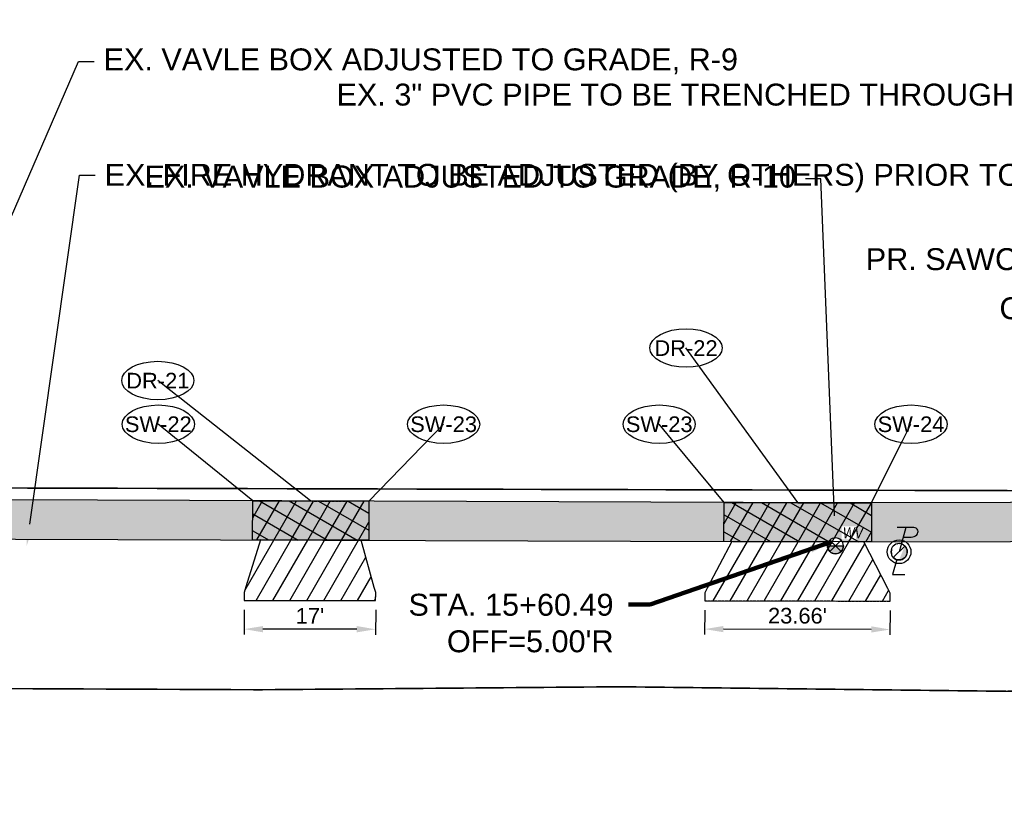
# Model space of a CAD drawing. Extents: x 193175 to 389459, y 288695 to 577709.
# Tile 25 of 30: x 195228 to 195354, y 288771 to 288872. Entities that reach past the tile are written whole.
import ezdxf
from ezdxf import colors
from ezdxf.entities.mleader import LeaderData, LeaderLine
from ezdxf.enums import TextEntityAlignment as Align
from ezdxf.math import Vec2, Vec3

# ---------------------------------------------------------------- set-up
doc = ezdxf.new("R2010")
doc.units = 0
doc.header["$MEASUREMENT"] = 0
doc.header["$PDSIZE"] = 5
doc.linetypes.add('c_p-bn-work-lim', pattern=[0.2, 0.1, -0.1])
doc.linetypes.add('c_p-pv-road-Saw', pattern=[0.4, 0.35, -0.05])
doc.layers.add('0_Working', color=4, linetype='Continuous', plot=False)
for name, color, linetype in [('AN-Text-Notes-Balloon', 7, 'Continuous'), ('C_P-BN-Work-Lim', 2, 'c_p-bn-work-lim'), ('C_P-PV-Drive-Conc', 254, 'Continuous'), ('C_P-PV-Drive-Conc-Hatch', 8, 'Continuous'), ('C_P-PV-Road-Saw', 255, 'c_p-pv-road-Saw'), ('C_P-PV-Walk-Conc', 254, 'Continuous'), ('C_P-PV-Walk-Hatch', 250, 'Continuous'), ('C_P-PV-Walk-Hatch-6IN', 250, 'Continuous'), ('C_P-PV-Walk-Joint', 253, 'Continuous'), ('C_P-PV-Walk-Text', 7, 'Continuous'), ('C_X-UT-Elec-Struc-WO', 7, 'Continuous'), ('C_X-UT-Wat-Struc', 154, 'Continuous'), ('C_X-UT-Wat-Struc-WO', 7, 'Continuous'), ('C_ZZ-C3D-Align-Text', 7, 'Continuous'), ('G_X-AN-Text-Dim', 251, 'Continuous')]:
    doc.layers.add(name, color=color, linetype=linetype)
doc.styles.add('CT_P-Dim', font='arial.ttf')
doc.styles.add('CT_P-Symb', font='arial.ttf')
doc.styles.add('CT_P-Text', font='arial.ttf')
doc.styles.add('CT_X-Symb-N', font='ARIALNI.TTF')
doc.styles.get("Standard").update_dxf_attribs({"font": 'simplex.shx'})
doc.dimstyles.new('CT_P-Dim-Eng_A', dxfattribs={"dimtxt": 0.1, "dimasz": 0.12, "dimexe": 0.035, "dimexo": 0.06, "dimgap": 0.035, "dimtad": 1, "dimdsep": 46, "dimtxsty": 'CT_P-Dim', "dimcen": 0, "dimclrd": 256, "dimclre": 256, "dimclrt": 256, "dimaunit": 1, "dimadec": 6, "dimazin": 0, "dimtfac": 0.75, "dimtix": 1, "dimtmove": 1, "dimatfit": 0, "dimfxl": 1, "dimtolj": 1, "dimtzin": 0, "dimlwd": -1, "dimlwe": -1, "dimarcsym": 0})
pattern_1 = [(60, (0, 0), (-1.623797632, 0.9375), []), (150, (0, 0), (-0.9375, -1.623797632), [])]

# ---------------------------------------------------------------- blocks, each defined once
blk = doc.blocks.new('*D350')
at = {"layer": 'Defpoints', "color": 0, "transparency": 16777216}
for p in [(195256.59, 288798.21), (195273.4, 288798.2), (195256.59, 288794.54)]:
    blk.add_point(p, dxfattribs=at)
at = {"layer": 'G_X-AN-Text-Dim', "transparency": 16777216}
for p, q in [((195256.59, 288797.01), (195256.59, 288793.84)), ((195273.4, 288797), (195273.39, 288793.82)), ((195270.99, 288794.53), (195258.99, 288794.53))]:
    blk.add_line(p, q, dxfattribs=at)
for points in [[(195258.99, 288794.93), (195258.99, 288794.13), (195256.59, 288794.54)], [(195270.99, 288794.93), (195270.99, 288794.13), (195273.39, 288794.52)]]:
    blk.add_solid(points, dxfattribs=at)
at = {"layer": 'G_X-AN-Text-Dim', "transparency": 16777216, "insert": (195265, 288796.23), "char_height": 2, "attachment_point": 5, "rotation": 359.9567, "style": 'CT_P-Dim'}
blk.add_mtext("\\A1;17'", dxfattribs=at)
blk = doc.blocks.new('*D351')
at = {"layer": 'Defpoints', "color": 0, "transparency": 16777216}
for p in [(195315.44, 288798.17), (195339.12, 288798.12), (195315.43, 288794.54)]:
    blk.add_point(p, dxfattribs=at)
at = {"layer": 'G_X-AN-Text-Dim', "transparency": 16777216}
for p, q in [((195315.44, 288796.97), (195315.43, 288793.84)), ((195339.12, 288796.92), (195339.11, 288793.79)), ((195336.72, 288794.5), (195317.83, 288794.54))]:
    blk.add_line(p, q, dxfattribs=at)
for points in [[(195317.83, 288794.94), (195317.83, 288794.14), (195315.43, 288794.54)], [(195336.72, 288794.9), (195336.71, 288794.1), (195339.12, 288794.49)]]:
    blk.add_solid(points, dxfattribs=at)
at = {"layer": 'G_X-AN-Text-Dim', "transparency": 16777216, "insert": (195327.29, 288796.24), "char_height": 2, "attachment_point": 5, "rotation": 359.8888, "style": 'CT_P-Dim'}
blk.add_mtext("\\A1;23.66'", dxfattribs=at)
blk = doc.blocks.new('C_P-AN-ML-Oval-L')
at = {"transparency": 16777216}
blk.add_wipeout([(0.1836, 0.0607), (0.1956, 0.0504), (0.2064, 0.0382), (0.2146, 0.0246), (0.219, 0.0124), (0.2206, -0.0009), (0.2188, -0.0153), (0.2135, -0.0288), (0.2054, -0.0414), (0.1955, -0.0524), (0.1837, -0.0626), (0.1708, -0.0716), (0.1395, -0.0876), (0.108, -0.0987), (0.075, -0.1065), (0.0382, -0.1116), (0.0006, -0.1133), (-0.0364, -0.1116), (-0.073, -0.1067), (-0.1051, -0.0992), (-0.1361, -0.0885), (-0.1509, -0.0819), (-0.1651, -0.0742), (-0.1784, -0.0656), (-0.1905, -0.0559), (-0.2025, -0.0435), (-0.212, -0.0292), (-0.2174, -0.0156), (-0.2194, -0.001), (-0.2174, 0.0135), (-0.2124, 0.0266), (-0.2055, 0.0377), (-0.1966, 0.0482), (-0.1842, 0.0593), (-0.1707, 0.0689), (-0.1553, 0.0777), (-0.1393, 0.0853), (-0.1059, 0.097), (-0.0697, 0.1053), (-0.0349, 0.1098), (0.0006, 0.1113), (0.0369, 0.1098), (0.0726, 0.105), (0.1075, 0.0969), (0.1399, 0.0855), (0.1704, 0.0698)], dxfattribs=at)
blk.add_ellipse((0.0006, -0.001), major_axis=(-0.2306, 0), ratio=0.532621, dxfattribs=at)
at = {"transparency": 16777216, "style": 'CT_P-Symb'}
blk.add_attdef('XX-X', text='', height=0.1, dxfattribs=at).set_placement((0.0006, -0.001), align=Align.MIDDLE)
blk = doc.blocks.new('_None')
blk = doc.blocks.new('C_X-UT-Wat-Valve-T-ADJ')
blk.add_wipeout([(0, 0.0461), (-0.0119, 0.0445), (-0.023, 0.0399), (-0.0326, 0.0326), (-0.0399, 0.023), (-0.0445, 0.0119), (-0.0461, 0), (-0.0445, -0.0119), (-0.0399, -0.023), (-0.0326, -0.0326), (-0.023, -0.0399), (-0.0119, -0.0445), (0, -0.0461), (0.0119, -0.0445), (0.023, -0.0399), (0.0326, -0.0326), (0.0399, -0.023), (0.0445, -0.0119), (0.0461, 0), (0.0445, 0.0119), (0.0399, 0.023), (0.0326, 0.0326), (0.023, 0.0399), (0.0119, 0.0445)]).dxf.layer = 'C_X-UT-Wat-Struc-WO'
h = blk.add_hatch(color=248)
h.dxf.hatch_style = 1
h.paths.add_polyline_path([(-0.051, 0), (0.051, 0), (0.0501, -0.01), (0.0471, -0.0195), (0.0424, -0.0284), (0.0361, -0.0361), (0.0284, -0.0424), (0.0195, -0.0471), (0.01, -0.0501), (0, -0.051), (-0.01, -0.0501), (-0.0195, -0.0471), (-0.0284, -0.0424), (-0.0361, -0.0361), (-0.0424, -0.0284), (-0.0471, -0.0195), (-0.0501, -0.01)])
at = {"flags": 128}
blk.add_lwpolyline([(0.051, 0, 1), (-0.051, 0, 1)], format="xyb", close=True, dxfattribs=at)
at = {"color": 153, "linetype": 'Continuous'}
blk.add_lwpolyline([(-0.051, 0), (0.051, 0), (0.0501, -0.01), (0.0471, -0.0195), (0.0424, -0.0284), (0.0361, -0.0361), (0.0284, -0.0424), (0.0195, -0.0471), (0.01, -0.0501), (0, -0.051), (-0.01, -0.0501), (-0.0195, -0.0471), (-0.0284, -0.0424), (-0.0361, -0.0361), (-0.0424, -0.0284), (-0.0471, -0.0195), (-0.0501, -0.01)], close=True, dxfattribs=at)
at = {"insert": (0.0474, 0.1178), "char_height": 0.07, "width": 0.077841, "attachment_point": 1, "style": 'CT_X-Symb-N', "bg_fill": 3, "box_fill_scale": 1.1, "bg_fill_color": 256, "bg_fill_transparency": 0}
blk.add_mtext('WV', dxfattribs=at)
for p, q in [((-0.0361, -0.0361), (0.0361, 0.0361)), ((0.0361, -0.0361), (-0.0361, 0.0361))]:
    blk.add_line(p, q)
blk = doc.blocks.new('_C_P-UT-TELE-POLE ADJ')
at = {"flags": 128}
blk.add_lwpolyline([(0.028, 0.1), (0.0821, 0.1, 0.211724), (0.1204, 0.1164, 0.674769), (0.1009, 0.1657), (-0.013, 0.1657)], format="xyb", dxfattribs=at)
blk.add_wipeout([(0.0008, 0.0521), (0.0086, 0.0514), (0.0175, 0.0491), (0.0248, 0.0458), (0.0323, 0.0408), (0.0382, 0.0353), (0.0431, 0.0292), (0.0478, 0.0206), (0.0501, 0.014), (0.0519, 0.0036), (0.0517, -0.0057), (0.0496, -0.0159), (0.0461, -0.0242), (0.0414, -0.0316), (0.037, -0.0367), (0.0296, -0.0428), (0.0239, -0.0463), (0.0157, -0.0496), (0.0068, -0.0516), (-0.0023, -0.052), (-0.0105, -0.051), (-0.0205, -0.0478), (-0.029, -0.0433), (-0.0345, -0.039), (-0.041, -0.0321), (-0.0465, -0.0235), (-0.0497, -0.0154), (-0.0518, -0.0051), (-0.0517, 0.0064), (-0.0487, 0.0185), (-0.0436, 0.0285), (-0.038, 0.0356), (-0.0297, 0.0428), (-0.0218, 0.0473), (-0.0138, 0.0502), (-0.0078, 0.0515)]).dxf.layer = 'C_X-UT-Elec-Struc-WO'
h = blk.add_hatch(color=248)
h.dxf.hatch_style = 1
edge = h.paths.add_edge_path()
edge.add_line((-0.0394, -0.0394), (0.0394, 0.0394))
edge.add_arc((0, 0), 0.0557, -90, 45, ccw=False)
edge.add_arc((0, 0), 0.0557, 225, 270, ccw=False)
for points in [[(0.047, 0.1657), (0, 0)], [(-0.0164, -0.0532), (-0.0457, -0.1546), (0.0395, -0.1546)]]:
    blk.add_lwpolyline(points, dxfattribs=at)
for points in [[(-0.0557, 0, 1), (0.0557, 0, 1)], [(-0.0394, -0.0394), (0.0394, 0.0394, -0.668179), (0, -0.0557, -0.198912)]]:
    blk.add_lwpolyline(points, format="xyb", close=True, dxfattribs=at)
blk = doc.blocks.new('*U447')
at = {"layer": 'C_ZZ-C3D-Align-Text', "color": 7, "linetype": 'Continuous', "lineweight": -3}
for p, q in [((195331.5, 288805.54), (195331.78, 288805.82)), ((195331.5, 288805.82), (195331.78, 288805.54))]:
    blk.add_line(p, q, dxfattribs=at)
at = {"layer": 'C_ZZ-C3D-Align-Text', "color": 7, "linetype": 'Continuous', "lineweight": -3, "insert": (195303.79, 288795.3), "char_height": 2.8, "width": 26.1156, "attachment_point": 6, "style": 'CT_P-Text', "bg_fill": 3, "box_fill_scale": 1.178571, "bg_fill_color": 256, "bg_fill_true_color": 13158600, "bg_fill_transparency": 0}
blk.add_mtext("{\\C256;STA. 15+60.49\\POFF=5.00'R}", dxfattribs=at)
at = {"layer": 'C_ZZ-C3D-Align-Text', "color": 7, "linetype": 'Continuous', "lineweight": -3}
blk.add_leader([(195331.64, 288805.68), (195308.49, 288797.7), (195305.69, 288797.7)], dimstyle='CT_P-Dim-Eng_A', override={"dimscale": 1, "dimasz": 2.8, "dimclrd": 256, "dimlwd": 65535}, dxfattribs=at)

msp = doc.modelspace()

# ---------------------------------------------------------------- hatches: boundary and pattern name
at = {"layer": 'C_P-PV-Walk-Hatch', "transparency": 33554559}
h = msp.add_hatch(color=256, dxfattribs=at)
h.dxf.hatch_style = 1
h.paths.add_polyline_path([(194615.352, 288806.297), (194906.298, 288805.581), (195214.205, 288806.079), (195332.143, 288805.68), (195578.045, 288806.142), (195597.613, 288806.105), (195671.47, 288805.91), (195671.483, 288810.913), (195597.626, 288811.105), (195578.047, 288811.142), (195332.138, 288810.68), (195214.205, 288811.079), (194906.304, 288810.581), (194615.351, 288811.297)])
at = {"layer": 'C_P-PV-Walk-Hatch-6IN'}
h = msp.add_hatch(dxfattribs=at)
h.set_pattern_fill('ANSI37', color=256, scale=0.75, angle=15)
h.set_pattern_definition(pattern_1)
h.paths.add_polyline_path([(195257.679, 288805.932), (195257.695, 288810.928), (195272.533, 288810.885), (195272.533, 288805.885)])

# ---------------------------------------------------------------- linework, layer by layer
at = {"layer": '0_Working'}
msp.add_circle((195340.275, 288804.416), 1.513, dxfattribs=at)
at = {"layer": 'C_P-BN-Work-Lim', "color": 7, "const_width": 0.2, "flags": 128}
msp.add_lwpolyline([(194622.189, 288787.33), (194631.171, 288787.251), (194677.804, 288787.356), (194720.698, 288787.087), (194765.017, 288787.172), (194811.787, 288787.364), (194858.319, 288787.382), (194906.011, 288787.193), (194950.224, 288787.231), (194998.847, 288787.165), (195044.751, 288787.168), (195084.672, 288787.148), (195129.709, 288787.037), (195174.975, 288786.876), (195219.015, 288786.975), (195258.534, 288786.796), (195304.582, 288787.178), (195354.047, 288786.598), (195400.591, 288787.231), (195451.245, 288786.678), (195496.301, 288786.517), (195540.89, 288786.337), (195590.267, 288786.241), (195635.676, 288786.538), (195683.127, 288786.255), (195692.253, 288786.339), (195692.019, 288811.652), (195672.656, 288811.41), (195597.627, 288811.605), (195537.612, 288811.758), (195472.585, 288811.933), (195412.57, 288812.087), (195342.543, 288812.262), (195277.516, 288812.436), (195217.501, 288812.59), (195152.484, 288812.754), (195082.457, 288812.939), (195017.43, 288813.104), (194957.415, 288813.268), (194892.389, 288813.432), (194829.373, 288813.596), (194759.345, 288813.781), (194694.329, 288813.945), (194643.772, 288814.08), (194603.062, 288814.184), (194603.039, 288787.499), (194213.805, 288787.644), (193817.153, 288787.833), (193817.327, 288764.04), (193975.26, 288765.115), (194035.317, 288765.56), (194095.334, 288765.496), (194155.349, 288765.332), (194212.364, 288765.189), (194272.389, 288765.035), (194332.404, 288764.881), (194392.419, 288764.727), (194452.445, 288764.573), (194512.46, 288764.409), (194572.485, 288764.254), (194622.128, 288764.125)], close=True, dxfattribs=at)
at = {"layer": 'C_P-PV-Drive-Conc', "flags": 128}
msp.add_lwpolyline([(195258.679, 288805.928), (195256.823, 288799.959), (195256.591, 288799.212), (195256.59, 288798.212), (195273.396, 288798.199), (195273.397, 288799.199), (195273.214, 288799.854), (195271.533, 288805.885)], close=True, dxfattribs=at)
at = {"layer": 'C_P-PV-Road-Saw', "flags": 128}
for points in [[(195260.147, 288810.924), (195270.138, 288810.89)], [(195256.591, 288799.212), (195256.59, 288798.212), (195273.396, 288798.199), (195273.397, 288799.199)], [(195315.443, 288799.165), (195315.441, 288798.165), (195339.123, 288798.119), (195339.124, 288799.119)]]:
    msp.add_lwpolyline(points, dxfattribs=at)
at = {"layer": 'C_P-PV-Road-Saw', "elevation": 1104.434, "flags": 128}
msp.add_lwpolyline([(195319.051, 288810.725), (195335.607, 288810.687)], dxfattribs=at)
at = {"layer": 'C_P-PV-Walk-Conc', "flags": 128}
msp.add_lwpolyline([(194615.352, 288806.297), (194906.298, 288805.581), (195214.205, 288806.079), (195332.143, 288805.68), (195578.045, 288806.142), (195597.613, 288806.105), (195671.47, 288805.91), (195671.483, 288810.913), (195597.626, 288811.105), (195578.047, 288811.142), (195332.138, 288810.68), (195214.205, 288811.079), (194906.304, 288810.581), (194615.351, 288811.297)], close=True, dxfattribs=at)
at = {"layer": 'C_P-PV-Walk-Hatch-6IN', "flags": 128}
msp.add_lwpolyline([(195257.679, 288805.932), (195257.695, 288810.928), (195272.533, 288810.885), (195272.533, 288805.885)], close=True, dxfattribs=at)

# ---------------------------------------------------------------- dimensions: what is measured, and where the dimension line sits
at = {"layer": 'G_X-AN-Text-Dim'}
for base, p1, p2, angle, text, picture, middle in [((195256.587, 288794.537), (195273.396, 288798.199), (195256.59, 288798.212), 179.95673, "17'", '*D350', (195264.994, 288794.53)), ((195315.434, 288794.54), (195339.123, 288798.119), (195315.441, 288798.165), 179.88878, "23.66'", '*D351', (195327.285, 288794.517))]:
    dim = msp.add_linear_dim(base=base, p1=p1, p2=p2, angle=angle, text=text, dimstyle='CT_P-Dim-Eng_A', override={"dimdec": 1, "dimpost": "'", "dimtmove": 0}, dxfattribs=at)
    dim.commit()
    dim.dimension.update_dxf_attribs({"geometry": picture, "text_midpoint": middle, "dimtype": 161})

# ---------------------------------------------------------------- leaders
at = {"layer": 'AN-Text-Notes-Balloon'}
ml = msp.add_multileader_block('Standard', dxfattribs=at)
ml.set_content('C_P-AN-ML-Oval-L', color=256, scale=20)
ml.set_attribute('XX-X', 'DR-22', width=0)
ml.set_leader_properties(color=256, linetype='ByLayer', lineweight=-1)
ml.set_arrow_properties(name='NONE')
ml.build(insert=Vec2(0, 0))
ml.multileader.update_dxf_attribs({"has_dogleg": 0, "text_right_attachment_type": 3, "dogleg_length": 0.06, "arrow_head_size": 2.4, "scale": 20, "block_connection_type": 1})
ctx = ml.context
ctx.base_point, ctx.scale, ctx.char_height, ctx.arrow_head_size, ctx.landing_gap_size, ctx.plane_origin = Vec3(195313.04, 288830.474), 20, 1.6, 2.4, 0.5, Vec3(195307.848, 288798.371)
ctx.right_attachment, ctx.attachment_type = 3, 1
notes = []
notes.append((ctx, [(1, (1, 1, 0), (195314.24, 288830.474), (-1, 0), 1.2, [(0, [(195327.359, 288810.706)], 0, [])])]))
ctx.block.insert = Vec3(195313.04, 288830.474)
ml = msp.add_multileader_block('Standard', dxfattribs=at)
ml.set_content('C_P-AN-ML-Oval-L', color=256, scale=20)
ml.set_attribute('XX-X', 'DR-21', width=0)
ml.set_leader_properties(color=256, linetype='ByLayer', lineweight=-1)
ml.set_arrow_properties(name='NONE')
ml.build(insert=Vec2(0, 0))
ml.multileader.update_dxf_attribs({"has_dogleg": 0, "text_right_attachment_type": 3, "dogleg_length": 0.06, "arrow_head_size": 2.4, "scale": 20, "block_connection_type": 1})
ctx = ml.context
ctx.base_point, ctx.scale, ctx.char_height, ctx.arrow_head_size, ctx.landing_gap_size, ctx.plane_origin = Vec3(195245.547, 288826.315), 20, 1.6, 2.4, 0.5, Vec3(195245.627, 288803.643)
ctx.right_attachment, ctx.attachment_type = 3, 1
notes.append((ctx, [(1, (1, 1, 0), (195246.747, 288826.315), (-1, 0), 1.2, [(0, [(195265.081, 288810.907)], 0, [])])]))
ctx.block.insert = Vec3(195245.547, 288826.315)
ml = msp.add_multileader_block('Standard', dxfattribs=at)
ml.set_content('C_P-AN-ML-Oval-L', color=256, scale=20)
ml.set_attribute('XX-X', 'SW-22', width=0)
ml.set_leader_properties(color=256, linetype='ByLayer', lineweight=-1)
ml.set_arrow_properties(name='NONE')
ml.build(insert=Vec2(0, 0))
ml.multileader.update_dxf_attribs({"has_dogleg": 0, "text_right_attachment_type": 3, "dogleg_length": 0.06, "arrow_head_size": 2.4, "scale": 20, "block_connection_type": 1})
ctx = ml.context
ctx.base_point, ctx.scale, ctx.char_height, ctx.arrow_head_size, ctx.landing_gap_size, ctx.plane_origin = Vec3(195245.612, 288820.735), 20, 1.6, 2.4, 0.5, Vec3(195223.337, 288808.573)
ctx.right_attachment, ctx.attachment_type = 3, 1
notes.append((ctx, [(1, (1, 1, 0), (195246.812, 288820.735), (-1, 0), 1.2, [(0, [(195257.695, 288810.928)], 0, [])])]))
ctx.block.insert = Vec3(195245.612, 288820.735)
ml = msp.add_multileader_block('Standard', dxfattribs=at)
ml.set_content('C_P-AN-ML-Oval-L', color=256, scale=20)
ml.set_attribute('XX-X', 'SW-23', width=0)
ml.set_leader_properties(color=256, linetype='ByLayer', lineweight=-1)
ml.set_arrow_properties(name='NONE')
ml.build(insert=Vec2(0, 0))
ml.multileader.update_dxf_attribs({"has_dogleg": 0, "text_right_attachment_type": 3, "dogleg_length": 0.06, "arrow_head_size": 2.4, "scale": 20, "block_connection_type": 1})
ctx = ml.context
ctx.base_point, ctx.scale, ctx.char_height, ctx.arrow_head_size, ctx.landing_gap_size, ctx.plane_origin = Vec3(195282.069, 288820.735), 20, 1.6, 2.4, 0.5, Vec3(195259.794, 288808.573)
ctx.right_attachment, ctx.attachment_type = 3, 1
notes.append((ctx, [(0, (1, 1, 0), (195280.869, 288820.735), (1, 0), 1.2, [(0, [(195272.533, 288810.882)], 0, [])])]))
ctx.block.insert = Vec3(195282.069, 288820.735)
ml = msp.add_multileader_block('Standard', dxfattribs=at)
ml.set_content('C_P-AN-ML-Oval-L', color=256, scale=20)
ml.set_attribute('XX-X', 'SW-23', width=0)
ml.set_leader_properties(color=256, linetype='ByLayer', lineweight=-1)
ml.set_arrow_properties(name='NONE')
ml.build(insert=Vec2(0, 0))
ml.multileader.update_dxf_attribs({"has_dogleg": 0, "text_right_attachment_type": 3, "dogleg_length": 0.06, "arrow_head_size": 2.4, "scale": 20, "block_connection_type": 1})
ctx = ml.context
ctx.base_point, ctx.scale, ctx.char_height, ctx.arrow_head_size, ctx.landing_gap_size, ctx.plane_origin = Vec3(195309.615, 288820.735), 20, 1.6, 2.4, 0.5, Vec3(195287.34, 288808.573)
ctx.right_attachment, ctx.attachment_type = 3, 1
notes.append((ctx, [(1, (1, 1, 0), (195310.815, 288820.735), (-1, 0), 1.2, [(0, [(195317.915, 288810.728)], 0, [])])]))
ctx.block.insert = Vec3(195309.615, 288820.735)
ml = msp.add_multileader_block('Standard', dxfattribs=at)
ml.set_content('C_P-AN-ML-Oval-L', color=256, scale=20)
ml.set_attribute('XX-X', 'SW-24', width=0)
ml.set_leader_properties(color=256, linetype='ByLayer', lineweight=-1)
ml.set_arrow_properties(name='NONE')
ml.build(insert=Vec2(0, 0))
ml.multileader.update_dxf_attribs({"has_dogleg": 0, "text_right_attachment_type": 3, "dogleg_length": 0.06, "arrow_head_size": 2.4, "scale": 20, "block_connection_type": 1})
ctx = ml.context
ctx.base_point, ctx.scale, ctx.char_height, ctx.arrow_head_size, ctx.landing_gap_size, ctx.plane_origin = Vec3(195341.79, 288820.735), 20, 1.6, 2.4, 0.5, Vec3(195319.515, 288808.573)
ctx.right_attachment, ctx.attachment_type = 3, 1
notes.append((ctx, [(0, (1, 1, 0), (195340.59, 288820.735), (1, 0), 1.2, [(0, [(195336.766, 288810.728)], 0, [])])]))
ctx.block.insert = Vec3(195341.79, 288820.735)
at = {"layer": 'C_P-PV-Walk-Text'}
ml = msp.add_multileader_mtext('Standard', dxfattribs=at)
ml.set_content('PR. SCHOOL CROSSING AHEAD ASSEMBLY SIGN,\\PS1-1\\PS4-3P\\PW16-2APS', color=256, style='CT_P-Text')
ml.set_leader_properties(color=256)
ml.build(insert=Vec2(0, 0))
ml.multileader.update_dxf_attribs({"dogleg_length": 0.1, "arrow_head_size": 2.8, "scale": 20})
ctx = ml.context
ctx.base_point, ctx.scale, ctx.char_height, ctx.arrow_head_size, ctx.landing_gap_size, ctx.plane_origin = Vec3(194782.6, 288869.101), 20, 2.8, 2.8, 1.2, Vec3(194888.31, 288888.288)
notes.append((ctx, [(0, (1, 1, 0), (194780.6, 288869.101), (1, 0), 2, [(0, [(194779.45, 288814.151)], 0, [])])]))
ctx.mtext.insert, ctx.mtext.width, ctx.mtext.defined_height, ctx.mtext.flow_direction = Vec3(194783.8, 288870.524), 39.83728, 1.017, 5
ml = msp.add_multileader_mtext('Standard', dxfattribs=at)
ml.set_content('EX. 3" PVC PIPE TO BE TRENCHED THROUGH SIDEWALK, THEN RECONNECTED AFTER SIDEWALK,\\PD-5.', color=256, style='CT_P-Text')
ml.set_leader_properties(color=256)
ml.build(insert=Vec2(0, 0))
ml.multileader.update_dxf_attribs({"dogleg_length": 0.1, "arrow_head_size": 2.8, "scale": 20})
ctx = ml.context
ctx.base_point, ctx.scale, ctx.char_height, ctx.arrow_head_size, ctx.landing_gap_size, ctx.plane_origin = Vec3(195413.082, 288862.797), 20, 2.8, 2.8, 1.2, Vec3(195472.31, 288874.712)
ctx.text_align_type = 2
notes.append((ctx, [(1, (1, 1, 0), (195459.872, 288862.797), (-1, 0), 2, [(0, [(195453.703, 288810.909)], 0, [])])]))
ctx.mtext.insert, ctx.mtext.width, ctx.mtext.defined_height, ctx.mtext.alignment, ctx.mtext.flow_direction = Vec3(195456.672, 288864.221), 42.72705, 1.017, 3, 5
ml = msp.add_multileader_mtext('Standard', dxfattribs=at)
ml.set_content("PR. 5' CONCRETE SIDEWALK, S-2", color=256, style='CT_P-Text')
ml.set_leader_properties(color=256)
ml.build(insert=Vec2(0, 0))
ml.multileader.update_dxf_attribs({"text_right_attachment_type": 3, "dogleg_length": 0.1, "arrow_head_size": 2.8, "scale": 20})
ctx = ml.context
ctx.base_point, ctx.scale, ctx.char_height, ctx.arrow_head_size, ctx.landing_gap_size, ctx.plane_origin = Vec3(194904.431, 288855.58), 20, 2.8, 2.8, 1.2, Vec3(194987.917, 288850.097)
ctx.right_attachment = 3
notes.append((ctx, [(0, (1, 1, 0), (194902.431, 288855.58), (1, 0), 2, [(0, [(194900.397, 288810.595)], 0, [])])]))
ctx.mtext.insert, ctx.mtext.width, ctx.mtext.defined_height, ctx.mtext.flow_direction = Vec3(194905.631, 288857.256), 39.41656, 12.332, 5
ml = msp.add_multileader_mtext('Standard', dxfattribs=at)
ml.set_content('CONSTRUCTION WORK LIMITS / RIGHT-OF-WAY', color=256, style='CT_P-Text')
ml.set_leader_properties(color=256)
ml.build(insert=Vec2(0, 0))
ml.multileader.update_dxf_attribs({"text_right_attachment_type": 3, "dogleg_length": 0.1, "arrow_head_size": 2.8, "scale": 20})
ctx = ml.context
ctx.base_point, ctx.scale, ctx.char_height, ctx.arrow_head_size, ctx.landing_gap_size, ctx.plane_origin = Vec3(194712.441, 288844.752), 20, 2.8, 2.8, 1.2, Vec3(194767.867, 288861.838)
ctx.right_attachment = 3
notes.append((ctx, [(0, (1, 1, 0), (194710.441, 288844.752), (1, 0), 2, [(0, [(194700.653, 288813.929)], 0, [])])]))
ctx.mtext.insert, ctx.mtext.width, ctx.mtext.defined_height, ctx.mtext.flow_direction = Vec3(194713.641, 288846.176), 31.21572, 1.017, 5
ml = msp.add_multileader_mtext('Standard', dxfattribs=at)
ml.set_content('\\pxt1;PR. SAWCUT AT ALL DRIVEWAYS\\P\\ptz;(TYP.)', color=256, style='CT_P-Text')
ml.set_leader_properties(color=256)
ml.build(insert=Vec2(0, 0))
ml.multileader.update_dxf_attribs({"dogleg_length": 0.1, "arrow_head_size": 2.8, "scale": 20})
ctx = ml.context
ctx.base_point, ctx.scale, ctx.char_height, ctx.arrow_head_size, ctx.landing_gap_size, ctx.plane_origin = Vec3(195373.88, 288841.388, 5.235), 20, 2.8, 2.8, 1.2, Vec3(195456.789, 288845.553, 5.235)
ctx.text_align_type = 2
notes.append((ctx, [(1, (1, 1, 0), (195402.456, 288841.388, 5.235), (-1, 0), 2, [(0, [(195397.395, 288810.803, 5.235)], 0, [])])]))
ctx.mtext.insert, ctx.mtext.width, ctx.mtext.defined_height, ctx.mtext.alignment, ctx.mtext.flow_direction = Vec3(195399.256, 288843.199, 5.235), 24.50604, 1.017, 3, 5
ml = msp.add_multileader_mtext('Standard', dxfattribs=at)
ml.set_content('CONSTRUCTION WORK LIMITS / RIGHT-OF-WAY', color=256, style='CT_P-Text')
ml.set_leader_properties(color=256)
ml.build(insert=Vec2(0, 0))
ml.multileader.update_dxf_attribs({"dogleg_length": 0.1, "arrow_head_size": 2.8, "scale": 20})
ctx = ml.context
ctx.base_point, ctx.scale, ctx.char_height, ctx.arrow_head_size, ctx.landing_gap_size, ctx.plane_origin = Vec3(195411.726, 288835.503), 20, 2.8, 2.8, 1.2, Vec3(195510.649, 288866.258)
ctx.text_align_type = 2
notes.append((ctx, [(1, (1, 1, 0), (195447.118, 288835.503), (-1, 0), 2, [(0, [(195448.554, 288811.995)], 0, [])])]))
ctx.mtext.insert, ctx.mtext.width, ctx.mtext.defined_height, ctx.mtext.alignment, ctx.mtext.flow_direction = Vec3(195443.918, 288836.927), 31.21572, 1.017, 3, 5
ml = msp.add_multileader_mtext('Standard', dxfattribs=at)
ml.set_content("10' SIDEWALK TRANSITION FROM 5' TO 4' BETWEEN STA 2+66.90' AND 3+09.50'", color=256, style='CT_P-Text')
ml.set_leader_properties(color=256)
ml.build(insert=Vec2(0, 0))
ml.multileader.update_dxf_attribs({"text_right_attachment_type": 3, "dogleg_length": 0.1, "arrow_head_size": 2.8, "scale": 20})
ctx = ml.context
ctx.base_point, ctx.scale, ctx.char_height, ctx.arrow_head_size, ctx.landing_gap_size, ctx.plane_origin = Vec3(194118.907, 288795.62), 20, 2.8, 2.8, 1.2, Vec3(194197.657, 288806.169)
ctx.right_attachment = 3
notes.append((ctx, [(0, (1, 1, 0), (194116.907, 288795.62), (1, 0), 2, [(1, [(194084.041, 288771.507), (194126.712, 288771.41)], 0, [])])]))
ctx.mtext.insert, ctx.mtext.width, ctx.mtext.defined_height, ctx.mtext.flow_direction = Vec3(194120.107, 288797.045), 78.15679, 1.017, 5
ml = msp.add_multileader_mtext('Standard', dxfattribs=at)
ml.set_content("PR. SAWCUT 1' INTO ASPHALT (TYP.)", color=256, style='CT_P-Text')
ml.set_leader_properties(color=256)
ml.build(insert=Vec2(0, 0))
ml.multileader.update_dxf_attribs({"text_right_attachment_type": 3, "dogleg_length": 0.1, "arrow_head_size": 2.8, "scale": 20})
ctx = ml.context
ctx.base_point, ctx.scale, ctx.char_height, ctx.arrow_head_size, ctx.landing_gap_size, ctx.plane_origin = Vec3(194469.063, 288784.346, 5.235), 20, 2.8, 2.8, 1.2, Vec3(194549.771, 288796.765, 5.235)
ctx.right_attachment = 3
notes.append((ctx, [(0, (1, 1, 0), (194467.063, 288784.346, 5.235), (1, 0), 2, [(0, [(194461.899, 288776.635, 5.235)], 0, [])])]))
ctx.mtext.insert, ctx.mtext.width, ctx.mtext.defined_height, ctx.mtext.flow_direction = Vec3(194470.263, 288786.158, 5.235), 38.84792, 1.017, 5
for ctx, leaders in notes:
    for number, flags, end, landing, length, lines in leaders:
        leader = LeaderData()
        leader.index, (leader.has_last_leader_line, leader.has_dogleg_vector, leader.attachment_direction) = number, flags
        leader.last_leader_point, leader.dogleg_vector, leader.dogleg_length = Vec3(end), Vec3(landing), length
        for number, points, colour, breaks in lines:
            line = LeaderLine()
            line.index, line.vertices, line.color, line.breaks = number, Vec3.list(points), colors.encode_raw_color(colour), breaks
            leader.lines.append(line)
        ctx.leaders.append(leader)

# ---------------------------------------------------------------- next in the draw order: block references
at = {"layer": '0_Working', "xscale": 18.75, "yscale": 18.75}
msp.add_blockref('_C_P-UT-TELE-POLE ADJ', (195340.275, 288804.416), dxfattribs=at)
at = {"layer": 'C_X-UT-Wat-Struc', "xscale": 20, "yscale": 20}
msp.add_blockref('C_X-UT-Wat-Valve-T-ADJ', (195332.138, 288805.18), dxfattribs=at)

# ---------------------------------------------------------------- next in the draw order: hatches: boundary and pattern name
at = {"layer": 'C_P-PV-Drive-Conc-Hatch'}
h = msp.add_hatch(dxfattribs=at)
h.set_pattern_fill('ANSI31', color=256, scale=0.75, angle=15)
h.set_pattern_definition([(60, (0, 0), (-1.623797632, 0.9375), [])])
h.paths.add_polyline_path([(195602.288, 288806.093), (195600.929, 288799.364), (195600.781, 288798.63), (195600.786, 288797.63), (195624.178, 288797.747), (195624.174, 288798.743), (195624.061, 288799.389), (195622.908, 288806.039)])
h.paths.add_polyline_path([(195536.059, 288806.063), (195533.095, 288799.327), (195532.632, 288798.272), (195532.623, 288797.258), (195550.623, 288797.265), (195550.615, 288798.277), (195550.076, 288799.328), (195546.611, 288806.083)])
h.paths.add_polyline_path([(195469.909, 288805.939), (195471.419, 288804.456), (195472.115, 288799.533), (195472.109, 288798.797), (195472.1, 288797.805), (195495.191, 288797.597), (195495.2, 288798.597), (195494.457, 288799.645), (195490.398, 288805.376), (195490.38, 288805.978)])
h.paths.add_polyline_path([(195409.328, 288798.945), (195409.506, 288799.634), (195411.106, 288805.829), (195427.287, 288805.859), (195430.054, 288799.484), (195430.376, 288798.949), (195430.376, 288797.949), (195409.328, 288797.945)])
h.paths.add_polyline_path([(195389.596, 288805.788), (195388.002, 288799.762), (195387.801, 288798.999), (195387.799, 288798.003), (195404.168, 288797.952), (195404.171, 288798.952), (195403.998, 288799.614), (195402.371, 288805.812)])
h.paths.add_polyline_path([(195318.898, 288805.725), (195315.766, 288799.776), (195315.443, 288799.162), (195315.441, 288798.165), (195339.123, 288798.119), (195339.123, 288799.122), (195338.823, 288799.708), (195335.766, 288805.687)])
h.paths.add_polyline_path([(195258.679, 288805.928), (195256.823, 288799.959), (195256.591, 288799.212), (195256.59, 288798.212), (195273.396, 288798.199), (195273.397, 288799.199), (195273.214, 288799.854), (195271.533, 288805.885)])
h.paths.add_polyline_path([(195194.547, 288806.047), (195192.957, 288800.016), (195192.758, 288799.26), (195192.757, 288798.26), (195213.77, 288798.244), (195213.771, 288799.244), (195213.703, 288799.965), (195213.122, 288806.077)])
h.paths.add_polyline_path([(195123.939, 288805.933), (195122.79, 288799.975), (195122.652, 288799.26), (195122.652, 288798.26), (195144.056, 288798.266), (195144.056, 288799.266), (195143.918, 288799.987), (195142.773, 288805.963)])
h.paths.add_polyline_path([(195059.576, 288810.829), (195059.706, 288812.997), (195070.522, 288812.97), (195070.558, 288810.845)])
h.paths.add_polyline_path([(194996.131, 288805.726), (194996.131, 288805.066), (194993.028, 288799.802), (194992.352, 288798.655), (194992.343, 288797.655), (195000.017, 288797.579), (195015.593, 288797.928), (195015.581, 288798.928), (195015.192, 288799.943), (195013.06, 288805.504), (195013.059, 288805.753)])
h.paths.add_polyline_path([(194935.581, 288805.628), (194935.551, 288804.754), (194933.937, 288799.914), (194933.71, 288799.233), (194933.7, 288798.233), (194948.951, 288798.082), (194948.961, 288799.082), (194948.397, 288800.127), (194945.96, 288804.643), (194945.937, 288805.645)])
h.paths.add_polyline_path([(194866.311, 288805.679), (194865.649, 288803.352), (194862.73, 288799.898), (194862.734, 288799.174), (194862.739, 288798.174), (194879.403, 288798.262), (194879.397, 288799.262), (194879.394, 288799.955), (194877.299, 288804.586), (194877.309, 288805.652)])
h.paths.add_polyline_path([(194801.381, 288799.954), (194801.379, 288799.347), (194801.376, 288798.347), (194823.92, 288798.276), (194823.924, 288799.276), (194823.926, 288799.972), (194820.067, 288803.944), (194819.412, 288805.795), (194805.729, 288805.829), (194804.536, 288802.571)])
h.paths.add_polyline_path([(194737.688, 288805.996), (194736.029, 288800.394), (194735.814, 288799.668), (194735.807, 288798.668), (194751.834, 288798.554), (194751.841, 288799.554), (194751.68, 288800.123), (194750.029, 288805.966)])
h.paths.add_polyline_path([(194671.175, 288800.277), (194671.172, 288799.629), (194671.23, 288799.628), (194671.226, 288798.628), (194690.537, 288798.556), (194690.54, 288799.565), (194690.543, 288800.426), (194687.062, 288805.573), (194687.071, 288806.121), (194676.936, 288806.146), (194676.925, 288805.672)])
at = {"layer": 'C_P-PV-Walk-Hatch-6IN'}
h = msp.add_hatch(dxfattribs=at)
h.set_pattern_fill('ANSI37', color=256, scale=0.75, angle=15)
h.set_pattern_definition(pattern_1)
h.paths.add_polyline_path([(195317.898, 288805.725), (195317.915, 288810.728), (195336.766, 288810.643), (195336.766, 288805.689)])
at = {"layer": 'C_P-PV-Walk-Joint'}
h = msp.add_hatch(dxfattribs=at)
h.set_pattern_fill('GRATE', color=256, scale=3)
h.paths.add_polyline_path([(194360.535, 288765.807), (194360.535, 288770.807), (194361.035, 288770.807), (194361.035, 288765.807)])
h.paths.add_polyline_path([(194336.594, 288765.869), (194337.094, 288765.869), (194337.094, 288770.869), (194336.594, 288770.869)])
h.paths.add_polyline_path([(194581.048, 288770.231), (194581.548, 288770.231), (194581.548, 288765.231), (194581.048, 288765.231)])
h.paths.add_polyline_path([(195453.453, 288805.908), (195453.953, 288805.909), (195453.953, 288810.909), (195453.453, 288810.909)])
h.paths.add_polyline_path([(195405.329, 288805.818), (195405.839, 288805.819), (195404.845, 288810.817), (195404.335, 288810.817)])
edge = h.paths.add_edge_path(flags=17)
edge.add_line((195405.329, 288805.818), (195405.839, 288805.819))
edge.add_line((195405.839, 288805.819), (195404.845, 288810.817))

# ---------------------------------------------------------------- next in the draw order: linework, layer by layer
at = {"layer": 'C_P-PV-Drive-Conc', "flags": 128}
msp.add_lwpolyline([(195318.898, 288805.725), (195315.766, 288799.776), (195315.443, 288799.162), (195315.441, 288798.165), (195339.123, 288798.119), (195339.123, 288799.122), (195338.823, 288799.708), (195335.766, 288805.687)], close=True, dxfattribs=at)

# ---------------------------------------------------------------- next in the draw order: leaders
at = {"layer": 'C_P-PV-Walk-Text'}
ml = msp.add_multileader_mtext('Standard', dxfattribs=at)
ml.set_content('EX. SCHOOL SIGN TO BE REPLACED WITH SOLAR FLASHING SCHOOL CROSSING ASSEMBLY SIGN, S1-1 AND \\PW16-7P\\PSTA. 8+57.72\\POFF=7.91R', color=256, style='CT_P-Text')
ml.set_leader_properties(color=256)
ml.build(insert=Vec2(0, 0))
ml.multileader.update_dxf_attribs({"dogleg_length": 0.1, "arrow_head_size": 2.8, "scale": 20})
ctx = ml.context
ctx.base_point, ctx.scale, ctx.char_height, ctx.arrow_head_size, ctx.landing_gap_size, ctx.plane_origin = Vec3(194637.732, 288870.916), 20, 2.8, 2.8, 1.2, Vec3(194742.597, 288861.144)
notes = []
notes.append((ctx, [(0, (1, 1, 0), (194635.732, 288870.916), (1, 0), 2, [(0, [(194629.364, 288803.34)], 0, [])])]))
ctx.mtext.insert, ctx.mtext.width, ctx.mtext.defined_height, ctx.mtext.flow_direction = Vec3(194638.932, 288872.339), 40.93168, 2.196, 5
ml = msp.add_multileader_mtext('Standard', dxfattribs=at)
ml.set_content('EX. VAVLE BOX ADJUSTED TO GRADE, R-9', color=256, style='CT_P-Text')
ml.set_leader_properties(color=256)
ml.build(insert=Vec2(0, 0))
ml.multileader.update_dxf_attribs({"dogleg_length": 0.1, "arrow_head_size": 2.8, "scale": 20})
ctx = ml.context
ctx.base_point, ctx.scale, ctx.char_height, ctx.arrow_head_size, ctx.landing_gap_size, ctx.plane_origin = Vec3(195237.428, 288867.042), 20, 2.8, 2.8, 1.2, Vec3(195194.71, 288794.765)
notes.append((ctx, [(0, (1, 1, 0), (195235.428, 288867.042), (1, 0), 2, [(0, [(195208.237, 288804.409)], 0, [])])]))
ctx.mtext.insert, ctx.mtext.width, ctx.mtext.defined_height, ctx.mtext.flow_direction = Vec3(195238.628, 288868.719), 30.40972, 1.017, 5
ml = msp.add_multileader_mtext('Standard', dxfattribs=at)
ml.set_content('EX. VAVLE BOX ADJUSTED TO GRADE, R-10', color=256, style='CT_P-Text')
ml.set_leader_properties(color=256)
ml.build(insert=Vec2(0, 0))
ml.multileader.update_dxf_attribs({"dogleg_length": 0.1, "arrow_head_size": 2.8, "scale": 20})
ctx = ml.context
ctx.base_point, ctx.scale, ctx.char_height, ctx.arrow_head_size, ctx.landing_gap_size, ctx.plane_origin = Vec3(195296.881, 288852.066), 20, 2.8, 2.8, 1.2, Vec3(195270.183, 288803.217)
ctx.text_align_type = 2
notes.append((ctx, [(1, (1, 1, 0), (195330.297, 288852.066), (-1, 0), 2, [(0, [(195332.138, 288806.201)], 0, [])])]))
ctx.mtext.insert, ctx.mtext.width, ctx.mtext.defined_height, ctx.mtext.alignment, ctx.mtext.flow_direction = Vec3(195327.097, 288853.743), 30.40972, 1.017, 3, 5
ml = msp.add_multileader_mtext('Standard', dxfattribs=at)
ml.set_content('EX. FIRE HYDRANT TO BE ADJUSTED (BY OTHERS) PRIOR TO CONSTRUCTION.', color=256, style='CT_P-Text')
ml.set_leader_properties(color=256)
ml.build(insert=Vec2(0, 0))
ml.multileader.update_dxf_attribs({"dogleg_length": 0.1, "arrow_head_size": 2.8, "scale": 20})
ctx = ml.context
ctx.base_point, ctx.scale, ctx.char_height, ctx.arrow_head_size, ctx.landing_gap_size, ctx.plane_origin = Vec3(195237.568, 288852.55), 20, 2.8, 2.8, 1.2, Vec3(195205.489, 288777.331)
notes.append((ctx, [(0, (1, 1, 0), (195235.568, 288852.55), (1, 0), 2, [(0, [(195228.815, 288805.189)], 0, [])])]))
ctx.mtext.insert, ctx.mtext.width, ctx.mtext.defined_height, ctx.mtext.flow_direction = Vec3(195238.768, 288853.973), 37.76513, 1.017, 5
ml = msp.add_multileader_mtext('Standard', dxfattribs=at)
ml.set_content('EX. VAVLE BOX ADJUSTED TO GRADE, R-8', color=256, style='CT_P-Text')
ml.set_leader_properties(color=256)
ml.build(insert=Vec2(0, 0))
ml.multileader.update_dxf_attribs({"dogleg_length": 0.1, "arrow_head_size": 2.8, "scale": 20})
ctx = ml.context
ctx.base_point, ctx.scale, ctx.char_height, ctx.arrow_head_size, ctx.landing_gap_size, ctx.plane_origin = Vec3(194919.47, 288844.287), 20, 2.8, 2.8, 1.2, Vec3(194892.772, 288795.437)
notes.append((ctx, [(0, (1, 1, 0), (194917.47, 288844.287), (1, 0), 2, [(0, [(194906.299, 288805.081)], 0, [])])]))
ctx.mtext.insert, ctx.mtext.width, ctx.mtext.defined_height, ctx.mtext.flow_direction = Vec3(194920.67, 288845.964), 30.40972, 1.017, 5
ml = msp.add_multileader_mtext('Standard', dxfattribs=at)
ml.set_content('EX. IRON PIN ADJUSTED TO GRADE, R-7', color=256, style='CT_P-Text')
ml.set_leader_properties(color=256)
ml.build(insert=Vec2(0, 0))
ml.multileader.update_dxf_attribs({"dogleg_length": 0.1, "arrow_head_size": 2.8, "scale": 20})
ctx = ml.context
ctx.base_point, ctx.scale, ctx.char_height, ctx.arrow_head_size, ctx.landing_gap_size, ctx.plane_origin = Vec3(194790.132, 288834.889), 20, 2.8, 2.8, 1.2, Vec3(194744.392, 288797.429)
notes.append((ctx, [(0, (1, 1, 0), (194788.132, 288834.889), (1, 0), 2, [(0, [(194784.212, 288806.852)], 0, [])])]))
ctx.mtext.insert, ctx.mtext.width, ctx.mtext.defined_height, ctx.mtext.flow_direction = Vec3(194791.332, 288836.566), 27.01763, 1.017, 5
ml = msp.add_multileader_mtext('Standard', dxfattribs=at)
ml.set_content("PR. SAWCUT 1' INTO ASPHALT (TYP.)", color=256, style='CT_P-Text')
ml.set_leader_properties(color=256)
ml.build(insert=Vec2(0, 0))
ml.multileader.update_dxf_attribs({"text_right_attachment_type": 3, "dogleg_length": 0.1, "arrow_head_size": 2.8, "scale": 20})
ctx = ml.context
ctx.base_point, ctx.scale, ctx.char_height, ctx.arrow_head_size, ctx.landing_gap_size, ctx.plane_origin = Vec3(194695.084, 288797.366, 5.235), 20, 2.8, 2.8, 1.2, Vec3(194774.606, 288806.053, 5.235)
ctx.right_attachment = 3
notes.append((ctx, [(0, (1, 1, 0), (194693.084, 288797.366, 5.235), (1, 0), 2, [(1, [(194688.785, 288798.563, 5.235), (194679.894, 288811.129, 5.235)], 0, [])])]))
ctx.mtext.insert, ctx.mtext.width, ctx.mtext.defined_height, ctx.mtext.flow_direction = Vec3(194696.284, 288799.178, 5.235), 43.45479, 1.017, 5
for ctx, leaders in notes:
    for number, flags, end, landing, length, lines in leaders:
        leader = LeaderData()
        leader.index, (leader.has_last_leader_line, leader.has_dogleg_vector, leader.attachment_direction) = number, flags
        leader.last_leader_point, leader.dogleg_vector, leader.dogleg_length = Vec3(end), Vec3(landing), length
        for number, points, colour, breaks in lines:
            line = LeaderLine()
            line.index, line.vertices, line.color, line.breaks = number, Vec3.list(points), colors.encode_raw_color(colour), breaks
            leader.lines.append(line)
        ctx.leaders.append(leader)

# ---------------------------------------------------------------- next in the draw order: block references
at = {"layer": 'C_P-PV-Walk-Text', "color": 7, "linetype": 'Continuous', "lineweight": -3}
msp.add_blockref('*U447', (0, 0), dxfattribs=at)

# ---------------------------------------------------------------- next in the draw order: linework, layer by layer
at = {"layer": 'C_P-PV-Walk-Hatch-6IN', "flags": 128}
msp.add_lwpolyline([(195317.898, 288805.725), (195317.915, 288810.728), (195336.766, 288810.643), (195336.766, 288805.689)], close=True, dxfattribs=at)

doc.saveas('drawing.dxf')
